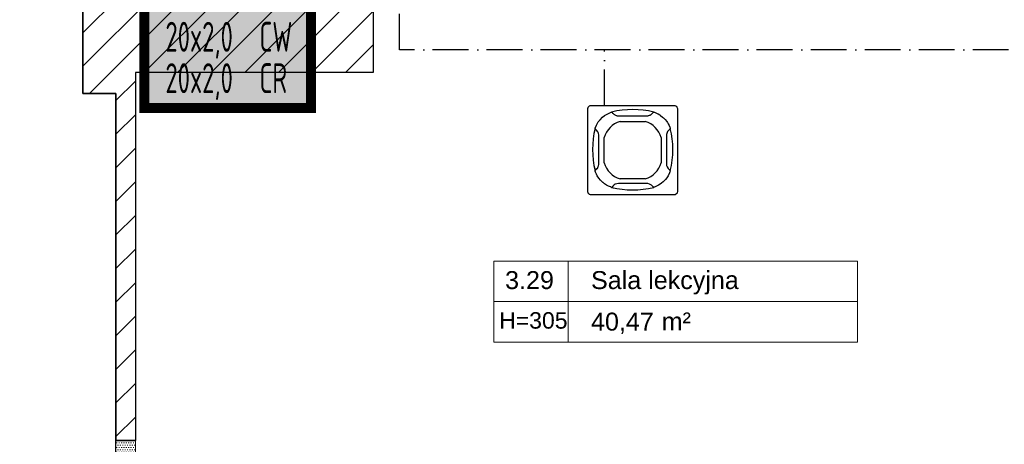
# Model space of a CAD drawing. Header units: millimetres. Extents: x 24385 to 79107, y -56478 to -23676.
# Tile 34 of 256: x 29699 to 30357, y -39971 to -39687. Entities that reach past the tile are written whole.
import ezdxf
from ezdxf.enums import TextEntityAlignment as Align

# ---------------------------------------------------------------- set-up
doc = ezdxf.new("R2010")
doc.units = ezdxf.units.MM
doc.header["$LTSCALE"] = 2
doc.linetypes.add('ACAD_ISO10W100', pattern=[18, 12, -3, 0, -3])
doc.linetypes.add('DASHED', pattern=[19.05, 12.7, -6.35])
for name, color, linetype, lineweight in [('0_OPIS', 7, 'Continuous', 13), ('3DPLAN_A_TABELKA POMIESZCZEŃ', 7, 'Continuous', 0), ('_WLK_W_OPIS', 211, 'Continuous', 9), ('A_WYBURZENIA', 6, 'Continuous', 0)]:
    doc.layers.add(name, color=color, linetype=linetype, lineweight=lineweight)
for name, color, linetype in [('3DPLAN_A_KRESKOWANIE 1', 253, 'Continuous'), ('3DPLAN_A_OPIS', 8, 'Continuous'), ('3DPLAN_A_POMIESZCZENIE NUMER', 100, 'Continuous'), ('3DPLAN_K_NOŚNA', 7, 'Continuous'), ('A_POMIESZCZENIE OPIS', 100, 'Continuous'), ('IS_freon_urządzenia', 3, 'DASHED')]:
    doc.layers.add(name, color=color, linetype=linetype)
doc.layers.add('3DPLAN_A_OBWIEDNIA', color=6, linetype='Continuous', plot=False)
doc.layers.add('kanalizacja pod stropem skropliny', color=7, linetype='Continuous', lineweight=30, true_color=0x60bb04)
doc.styles.add('ARIAL', font='arial.ttf')
doc.styles.add('isocp', font='isocpeur.ttf', dxfattribs={"width": 0.9})
pattern_1 = [(45, (29206.918, -39107.05), (-11.22532, 11.22532), [])]

# ---------------------------------------------------------------- blocks, each defined once
blk = doc.blocks.new('zw$2C56')
at = {"layer": 'IS_freon_urządzenia', "linetype": 'Continuous'}
for points in [[(-320.9, 376.4), (383.4, 376.4), (389.1, 375.7), (395.9, 373.3), (402.9, 368.2), (407.4, 362.4), (409.8, 356.8), (411.1, 348.4), (411.1, -355.9), (410.3, -362.5), (408.2, -368.2), (402.9, -375.4), (396.1, -380.5), (391.6, -382.3), (387.8, -383.2), (383.7, -383.6), (-321.7, -383.6), (-327.5, -382.8), (-332.2, -381.2), (-337, -378.5), (-340.7, -375.4), (-343.6, -372), (-346.1, -367.9), (-347.6, -364), (-348.5, -359.8), (-348.8, -357.6), (-348.9, 348.4), (-348.5, 352.9), (-347.6, 356.7), (-345.8, 361.1), (-341.9, 366.8), (-338.7, 369.9), (-334.9, 372.6), (-329.1, 375.1), (-325.1, 376), (-320.9, 376.4)], [(-151.6, 319.3), (-149.7, 319.7), (-148.1, 319.8), (-146.5, 319.5), (-145, 318.9), (-143.6, 318), (-142.5, 316.9), (-138.3, 311.3), (-136.6, 309.3), (-135.1, 307.6), (-129.1, 302.1), (-123.5, 297.9), (-119.4, 295.5), (-113.2, 292.4), (-108.5, 290.6), (-106, 290), (-100.9, 288.8), (-97.4, 288.2), (-95.7, 288), (-93.9, 287.8), (-92.2, 287.7), (-90.4, 287.6), (-89.1, 287.6), (151.4, 287.5), (156.7, 287.8), (161.1, 288.3), (165.3, 289.1), (169.5, 290.2), (174.5, 292), (178.6, 293.7), (182.3, 295.9), (185.4, 297.4), (187.7, 298.9), (189.1, 299.9), (197, 306.8), (202.1, 312.7), (205.8, 317.5), (207.7, 318.9), (210, 319.7), (211.6, 319.8), (213.3, 319.5), (216, 318.5), (238.1, 308.4), (248.3, 303.2), (260.8, 295.7), (267.5, 291.5), (285.6, 277.3), (292.1, 271.5), (299.8, 264.1), (306, 257.3), (320.4, 239.3), (326.3, 230.7), (332.4, 220.5), (340.7, 204.5), (346.6, 191), (349.5, 185), (350.8, 180.6), (350.2, 177.5), (349.5, 176), (347.8, 174), (341, 168.9), (333.1, 160.8), (328, 153.7), (324.5, 146.5), (321.3, 138.5), (319.2, 129.1), (318.6, 122.1), (318.6, -118.4), (320, -132.7), (323.4, -143.9), (332, -158.8), (345.1, -171.4), (349.9, -176), (350.8, -179.9), (350.1, -183.1), (347.8, -187.6), (344.7, -195.5), (331.8, -221.4), (321.2, -237.4), (310.5, -251.3), (289.1, -273.5), (276.8, -283.8), (264.2, -293.4), (249.4, -301.4), (217, -317.3), (212.5, -319), (210, -319), (207, -317.8), (204.7, -315.5), (201.6, -311.3), (192.5, -301.9), (185.6, -296.8), (174.5, -291.3), (160.2, -287.5), (150.5, -286.7), (-89.3, -286.9), (-102.6, -288.4), (-115.8, -293), (-124.9, -298.2), (-133, -304.9), (-137.2, -309.3), (-143.6, -317.3), (-148.1, -319.1), (-156.6, -316.1), (-163.9, -312.6), (-172.5, -309.1), (-190.6, -299.8), (-206.2, -289.6), (-221.6, -276.5), (-222.2, -277.2), (-240.5, -259.6), (-255.8, -241.1), (-269.2, -220.2), (-276.8, -206.2), (-284.4, -189), (-287.6, -182.3), (-287.9, -178.3), (-286.8, -175.3), (-283.1, -172), (-275.1, -165.3), (-275.1, -158.2), (-268.3, -158.2), (-263.5, -150), (-260.2, -142.8), (-257.8, -135.3), (-256.1, -124.9), (-255.6, -81.8), (-255.8, -19.6), (-255.9, 123), (-259.3, 141.1), (-264.8, 153), (-274.4, 165.4), (-285, 174), (-287.9, 179), (-287.4, 183.5), (-276, 208.5), (-260.8, 235.7), (-245.6, 254.6), (-223.9, 276.5), (-207.6, 289.4), (-151.8, 319.2)], [(-75.4, 238.9), (138.2, 238.9)], [(-211.2, -111), (-211.2, 103.2)], [(274, 103.2), (274, -111)], [(138.2, -246.7), (-75.4, -246.7)]]:
    blk.add_lwpolyline(points, dxfattribs=at)
for centre, radius, start, end in [((31.9, -425.5), 766.4, 76.49589, 103.52058), ((457.5, 2.1), 766.4, 166.47925, 193.50393), ((-19.4, 47), 199.9, 106.26109, 163.66923), ((82.2, 47), 199.9, 16.33077, 73.73892), ((-394.1, 1.3), 766.4, 346.49589, 13.52058), ((-19.4, -54.8), 199.9, 196.33077, 253.73891), ((82.2, -54.8), 199.9, 286.26108, 343.66923), ((31.1, 426.1), 766.4, 256.47925, 283.50393)]:
    blk.add_arc(centre, radius, start, end, dxfattribs=at)
blk = doc.blocks.new('G$CDB1AC55F')
at = {"layer": 'IS_freon_urządzenia', "xscale": 0.07876787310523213, "yscale": 0.07876787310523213, "zscale": 0.07876787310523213}
blk.add_blockref('zw$2C56', (27.48, 30.22), dxfattribs=at)
blk = doc.blocks.new('tabelka dla tp')
at = {"layer": '3DPLAN_A_TABELKA POMIESZCZEŃ'}
for p, q in [((49.7, 54), (49.7, 0)), ((0, 27), (243.13, 27))]:
    blk.add_line(p, q, dxfattribs=at)
blk.add_lwpolyline([(0, 54), (243.13, 54), (243.13, 0), (0, 0)], close=True, dxfattribs=at)
at = {"layer": '3DPLAN_A_POMIESZCZENIE NUMER', "color": 7, "style": 'ARIAL'}
blk.add_attdef('NUMER', (2.23, 35.39), '', height=12, dxfattribs=at)
at = {"layer": 'A_POMIESZCZENIE OPIS', "insert": (112.2, 19.75), "char_height": 12, "width": 36.4122, "attachment_point": 1, "style": 'ARIAL'}
blk.add_mtext('{\\C7;m²}', dxfattribs=at)
at = {"layer": 'A_POMIESZCZENIE OPIS', "color": 7, "style": 'ARIAL'}
for tag, p in [('NAZWA', (51.73, 35.39)), ('POWIERZCHNIA', (51.06, 7.24))]:
    blk.add_attdef(tag, p, '', height=12, dxfattribs=at)
blk = doc.blocks.new('III pietrooosoo')
at = {"layer": '3DPLAN_A_KRESKOWANIE 1'}
h = blk.add_hatch(dxfattribs=at)
h.set_pattern_fill('ANSI31', color=256, scale=5, style=0)
h.set_pattern_definition(pattern_1)
h.paths.add_polyline_path([(26781.49, -39163.58), (26781.49, -38938.58), (26746.49, -38938.58), (26746.49, -39163.58)])
h.paths.add_polyline_path([(26746.49, -39423.63), (26776.05, -39423.63), (26776.05, -39388.27), (26746.49, -39388.27)])
h.paths.add_polyline_path([(26746.49, -38938.58), (26781.49, -38938.58), (26781.49, -39163.58), (26746.49, -39163.58)])
h.paths.add_polyline_path([(27368.97, -39343.08), (27368.97, -39410.08), (27375.97, -39410.08), (27375.97, -39403.08), (27410.97, -39403.08), (27410.97, -39383.75), (27409.39, -39383.75), (27410, -39383.99, -0.310329), (27410.42, -39384.6), (27410.42, -39387.03, -0.216272), (27410.19, -39387.52), (27409.53, -39388.03, -0.076898), (27409.35, -39388.12, 0.840818), (27409.47, -39388.8), (27410.15, -39388.8), (27410.15, -39388.95), (27409.47, -39388.95, -0.840818), (27409.3, -39387.98, 0.076898), (27409.44, -39387.91), (27410.1, -39387.4, 0.216272), (27410.27, -39387.03), (27410.27, -39384.6, 0.310329), (27409.95, -39384.13), (27408.97, -39383.75), (27408.97, -39315.95), (27410.97, -39315.95), (27410.97, -39109.08), (27396.97, -39109.08), (27396.97, -39304.08), (27326.97, -39304.08), (27326.97, -39321.08), (26829.97, -39321.08), (26829.97, -39251.08), (26809.49, -39251.08), (26809.49, -39321.08), (26781.49, -39321.08), (26781.49, -39387.08), (26810.97, -39387.08), (26810.97, -39343.08)])
h.paths.add_polyline_path([(28444.97, -38740.08), (28444.97, -38698.58), (28212, -38698.58), (28212, -38637.58), (28198.97, -38637.58), (28198.97, -38740.08)])
h.paths.add_polyline_path([(28624.46, -38658.58), (28601.97, -38658.58), (28601.97, -38698.58), (28559.97, -38698.58), (28559.97, -38740.08), (28624.46, -38740.08)])
h.paths.add_polyline_path([(28627.97, -38870.19), (28674.81, -38870.19), (28674.81, -38878.08), (28689.97, -38878.08), (28689.97, -38734.08), (28772.97, -38734.08), (28772.97, -38698.58), (28726.97, -38698.58), (28726.97, -38658.58), (28624.46, -38658.58), (28624.46, -38740.08), (28627.97, -38740.08)])
h.paths.add_polyline_path([(28674.81, -38878.08), (28674.81, -38870.19), (28627.97, -38870.19), (28627.97, -38897.19), (28648.97, -38897.19), (28648.97, -38878.08)])
h.paths.add_polyline_path([(28627.97, -38897.19), (28627.97, -38924.19), (28648.97, -38924.19), (28648.97, -38897.19)])
h.paths.add_polyline_path([(28648.97, -38924.19), (28627.97, -38924.19), (28627.97, -39029.08), (28204.97, -39029.08), (28204.97, -39046.08), (28245.97, -39046.08), (28245.97, -39098.08), (28618.97, -39098.08), (28618.97, -39148.34), (28648.97, -39148.34)])
h.paths.add_polyline_path([(28769.97, -39380.08), (28769.97, -39352.58), (28654.97, -39352.58), (28654.97, -39295.58), (28648.97, -39295.58), (28648.97, -39268.08), (28618.97, -39268.08), (28618.97, -39305.08), (28602.97, -39305.08), (28602.97, -39390.58), (28908.97, -39390.58), (28908.97, -39380.08)])
h.paths.add_polyline_path([(29254.97, -39636.08), (29254.97, -39479.08), (29253.97, -39456.08), (29253.97, -39299.08), (29205.97, -39299.08), (29205.97, -39365.08), (29137.97, -39365.08), (29137.97, -39390.58), (29242.97, -39390.58), (29242.97, -39525.58), (29129.97, -39525.58), (29129.97, -39588.58), (28896.97, -39588.58), (28896.97, -39613.08), (29204.97, -39613.08), (29204.97, -39636.08)])
h.paths.add_polyline_path([(28675.97, -39613.08), (28675.97, -39693.93), (28641.97, -39693.93), (28641.97, -39636.08), (28614.97, -39636.08), (28614.97, -39598.08), (28602.97, -39598.08), (28602.97, -39526.58), (28766.97, -39526.58), (28766.97, -39613.08)])
h.paths.add_polyline_path([(28575.62, -39665.5), (28722.88, -39665.5), (28722.88, -39699.91), (28575.62, -39699.91)], flags=9)
h.paths.add_polyline_path([(28641.97, -39693.93), (28641.97, -39906.08), (28675.97, -39906.08), (28675.97, -39693.93)])
h.paths.add_polyline_path([(29060.97, -38734.08), (29060.97, -38698.58), (28887.97, -38698.58), (28887.97, -38734.08)])
h.paths.add_polyline_path([(29348.97, -38734.08), (29348.97, -38698.58), (29324.97, -38698.58), (29324.97, -38658.58), (29199.97, -38658.58), (29199.97, -38698.58), (29175.97, -38698.58), (29175.97, -38734.08)])
h.paths.add_polyline_path([(29636.97, -38698.58), (29463.97, -38698.58), (29463.97, -38734.08), (29636.97, -38734.08)])
h.paths.add_polyline_path([(29924.97, -38734.08), (29924.97, -38698.58), (29901.97, -38698.58), (29901.97, -38658.58), (29776.97, -38658.58), (29776.97, -38698.58), (29751.97, -38698.58), (29751.97, -38734.08)])
h.paths.add_polyline_path([(30039.97, -38734.08), (30234.97, -38734.08), (30234.97, -38698.58), (30039.97, -38698.58)])
h.paths.add_polyline_path([(30524.97, -38734.08), (30524.97, -38698.58), (30502.97, -38698.58), (30502.97, -38658.58), (30377.97, -38658.58), (30377.97, -38698.58), (30349.97, -38698.58), (30349.97, -38734.08)])
h.paths.add_polyline_path([(30834.97, -38734.08), (30834.97, -38698.58), (30641.97, -38698.58), (30641.97, -38734.08)])
h.paths.add_polyline_path([(31048.97, -38768.58), (31550.97, -38768.58), (31550.97, -38841.08), (31594.97, -38841.08), (31594.97, -38734.08), (31625.97, -38734.08), (31625.97, -38698.58), (31098.97, -38698.58), (31098.97, -38658.58), (30973.97, -38658.58), (30973.97, -38698.58), (30948.97, -38698.58), (30948.97, -38734.08), (31048.97, -38734.08)])
h.paths.add_polyline_path([(31550.97, -39073.08), (31594.97, -39073.08), (31594.97, -39018.08), (31550.97, -39018.08)])
h.paths.add_polyline_path([(31550.97, -39378.08), (31594.97, -39378.08), (31594.97, -39250.08), (31550.97, -39250.08)])
h.paths.add_polyline_path([(31594.97, -39684.08), (31594.97, -39554.08), (31550.97, -39554.08), (31550.97, -39684.08)])
h.paths.add_polyline_path([(31594.97, -39915.08), (31594.97, -39860.08), (31550.97, -39860.08), (31550.97, -39915.08)])
h.paths.add_polyline_path([(31550.97, -40194.08), (30944.97, -40194.08), (30944.97, -40267.58), (30973.97, -40267.58), (30973.97, -40307.58), (31098.97, -40307.58), (31098.97, -40267.58), (31625.97, -40267.58), (31625.97, -40194.08), (31594.97, -40194.08), (31594.97, -40092.08), (31550.97, -40092.08), (31550.97, -40194.08)], is_closed=False)
h.paths.add_polyline_path([(30637.97, -40267.58), (30830.97, -40267.58), (30830.97, -40194.08), (30637.97, -40194.08)])
h.paths.add_polyline_path([(30345.97, -40194.08), (30345.97, -40267.58), (30369.97, -40267.58), (30369.97, -40307.58), (30494.97, -40307.58), (30494.97, -40267.58), (30520.97, -40267.58), (30520.97, -40194.08)])
h.paths.add_polyline_path([(30035.97, -40267.58), (30230.97, -40267.58), (30230.97, -40194.08), (30035.97, -40194.08)])
h.paths.add_polyline_path([(29775.97, -40161.08), (29762.97, -40161.08), (29762.97, -40198.08), (29741.97, -40198.08), (29741.97, -40267.58), (29768.97, -40267.58), (29768.97, -40307.58), (29893.97, -40307.58), (29893.97, -40267.58), (29920.97, -40267.58), (29920.97, -40194.08), (29775.97, -40194.08)])
h.paths.add_polyline_path([(29431.97, -40198.08), (29431.97, -40267.58), (29626.97, -40267.58), (29626.97, -40198.08)])
h.paths.add_polyline_path([(29140.97, -40198.08), (29140.97, -40267.58), (29161.97, -40267.58), (29161.97, -40307.58), (29286.97, -40307.58), (29286.97, -40267.58), (29316.97, -40267.58), (29316.97, -40198.08)])
h.paths.add_polyline_path([(28831.97, -40198.08), (28831.97, -40267.58), (29025.97, -40267.58), (29025.97, -40198.08)])
h.paths.add_polyline_path([(28541.97, -40267.58), (28570.97, -40267.58), (28570.97, -40307.58), (28695.97, -40307.58), (28695.97, -40267.58), (28716.97, -40267.58), (28716.97, -40198.08), (28597.43, -40198.08), (28597.12, -40198.34, -2.544085), (28595.08, -40198.08), (28541.97, -40198.08)])
h.paths.add_polyline_path([(28229.97, -40267.58), (28426.97, -40267.58), (28426.97, -40198.08), (28229.97, -40198.08)])
h.paths.add_polyline_path([(28026.62, -40155.72), (28026.62, -40307.58), (28070.97, -40307.58), (28070.97, -40267.58), (28114.97, -40267.58), (28114.97, -40198.08), (28037.97, -40198.08), (28037.97, -40155.72)])
h.paths.add_polyline_path([(28026.62, -40155.72), (27981.97, -40155.72), (27981.97, -40201.08), (27901.97, -40201.08), (27901.97, -40267.58), (27945.97, -40267.58), (27945.97, -40307.58), (28026.62, -40307.58)])
h.paths.add_polyline_path([(27916.97, -39798.79), (27920.06, -39798.79), (27920.06, -39852.79), (27916.97, -39852.79), (27916.97, -39912.08), (27981.97, -39912.08), (27981.97, -40155.72), (28026.62, -40155.72), (28026.62, -39747.08), (27916.97, -39747.08)])
h.paths.add_polyline_path([(28037.97, -39913.08), (28091.97, -39913.08), (28091.97, -39758.08), (28037.97, -39758.08), (28037.97, -39747.08), (28026.62, -39747.08), (28026.62, -40155.72), (28037.97, -40155.72)])
h.paths.add_polyline_path([(27950.97, -39566.08), (27950.97, -39590.08), (27956.97, -39590.08), (27956.97, -39657.08), (28026.62, -39657.08), (28026.62, -39566.08)])
h.paths.add_polyline_path([(28161.97, -39588.08), (28044.97, -39588.08), (28044.97, -39598.08), (28161.97, -39598.08)])
h.paths.add_polyline_path([(27590.97, -40201.08), (27590.97, -40267.58), (27726.97, -40267.58), (27726.97, -40201.08)])
h.paths.add_polyline_path([(26781.49, -40201.08), (26781.49, -40267.58), (27231.97, -40267.58), (27231.97, -40307.58), (27356.97, -40307.58), (27356.97, -40267.58), (27415.97, -40267.58), (27415.97, -40201.08)])
h.paths.add_polyline_path([(26809.49, -40155.72), (26809.49, -40201.08), (26864.97, -40201.08), (26864.97, -40155.72)])
h.paths.add_polyline_path([(26809.49, -40088.08), (26809.49, -40155.72), (26864.97, -40155.72), (26864.97, -40088.08)])
h.paths.add_polyline_path([(26809.49, -40085.08), (26809.49, -40088.08), (26864.97, -40088.08), (26864.97, -40085.08)])
h.paths.add_polyline_path([(26809.49, -39863.08), (26809.49, -39910.08), (26864.97, -39910.08), (26864.97, -39863.08)])
h.paths.add_polyline_path([(27408.97, -39315.57), (27408.97, -39313.41), (27410.97, -39313.49), (27409.05, -39313.49), (27409.05, -39315.49), (27410.97, -39315.57)], flags=16)
h.paths.add_polyline_path([(28819.95, -39558.91), (28843.99, -39558.91), (28843.99, -39578.91), (28819.95, -39578.91)], flags=24)
h.paths.add_polyline_path([(28614.3, -39470.41), (28614.3, -39446.75), (28634.3, -39446.75), (28634.3, -39470.41)], flags=24)
h.paths.add_polyline_path([(28699.15, -39459.32), (28892.58, -39459.32), (28892.58, -39432.32), (28699.15, -39432.32)])
h.paths.add_polyline_path([(28699.15, -39486.32), (28892.58, -39486.32), (28892.58, -39459.32), (28699.15, -39459.32)])
h.paths.add_polyline_path([(28699.15, -39432.32), (28892.58, -39432.32), (28892.58, -39486.32), (28699.15, -39486.32)])
h.paths.add_polyline_path([(31282.92, -38730.77), (31332.19, -38730.77), (31332.19, -38753), (31282.92, -38753)], flags=24)
h.paths.add_polyline_path([(31048.16, -38730.77), (31088.89, -38730.77), (31088.89, -38753), (31048.16, -38753)], flags=24)
h.paths.add_polyline_path([(31265.16, -38739.9, 1), (31262.75, -38738.09, 1)], flags=16)
h.paths.add_polyline_path([(28712.1, -39463.64), (28749.15, -39463.64), (28749.15, -39484.06), (28712.1, -39484.06)], flags=8)
h.paths.add_polyline_path([(28712.64, -39435.93), (28779.46, -39435.93), (28779.46, -39457.46), (28712.64, -39457.46)], flags=8)
h.paths.add_polyline_path([(28654.68, -39435.89), (28689.53, -39435.89), (28689.53, -39454.15), (28654.68, -39454.15)], flags=8)
h.paths.add_polyline_path([(28758.66, -39460.57), (28782.82, -39460.57), (28782.82, -39484.57), (28758.66, -39484.57)], flags=8)
h.paths.add_polyline_path([(28699.15, -39460.89), (28699.15, -39483.13), (28699.62, -39483.13), (28699.62, -39460.89)], flags=8)
h = blk.add_hatch(dxfattribs=at)
h.set_pattern_fill('ANSI31', color=256, scale=5, style=0)
h.set_pattern_definition(pattern_1)
h.paths.add_polyline_path([(29831.56, -39529.08), (29831.56, -39564.6), (29806.97, -39564.6), (29806.97, -39659.08), (29740.97, -39659.08), (29740.97, -39736.08), (29762.97, -39736.08), (29762.97, -39968.08), (29775.97, -39968.08), (29775.97, -39722.08), (29934.97, -39722.08), (29934.97, -39653.08), (29870.97, -39653.08), (29870.97, -39529.08), (29831.56, -39529.08)], is_closed=False)
h.paths.add_polyline_path([(29831.56, -39564.6), (29831.56, -39537.6), (29806.97, -39537.6), (29806.97, -39564.6), (29831.56, -39564.6)], is_closed=False)
h.paths.add_polyline_path([(29831.56, -39537.6), (29831.56, -39529.08), (29816.97, -39529.08), (29816.97, -39510.6), (29806.97, -39510.6), (29806.97, -39537.6), (29831.56, -39537.6)], is_closed=False)
h.paths.add_polyline_path([(29870.97, -39288.08), (29806.97, -39288.08), (29806.97, -39510.6), (29816.97, -39510.6), (29816.97, -39396.08), (29870.97, -39396.08), (29870.97, -39288.08)], is_closed=False)
h.paths.add_polyline_path([(30468.97, -39528.08), (30406.97, -39528.08), (30406.97, -39637.08), (30468.97, -39637.08), (30468.97, -39528.08)], is_closed=False)
h.paths.add_polyline_path([(31056.97, -39571.08), (31006.97, -39571.08), (31006.97, -39626.08), (31056.97, -39626.08), (31056.97, -39571.08)], is_closed=False)
h.paths.add_polyline_path([(31006.97, -39302.08), (31006.97, -39356.08), (31056.97, -39356.08), (31056.97, -39302.08), (31006.97, -39302.08)], is_closed=False)
at = {"layer": 'A_WYBURZENIA', "transparency": 33554687}
h = blk.add_hatch(dxfattribs=at)
h.set_pattern_fill('DOTS', color=256)
h.set_pattern_definition([(0, (10794.5573, -19643.2417), (0.79375, 1.5875), [0, -1.5875])])
h.paths.add_polyline_path([(29775.97, -39968.08), (29762.97, -39968.08), (29762.97, -40024.89), (29775.97, -40024.89), (29775.97, -39968.08)], is_closed=False)
h.paths.add_polyline_path([(29744.06, -40004.62), (29778.73, -40004.62), (29778.73, -40044.66), (29744.06, -40044.66)], flags=9)
h.paths.add_polyline_path([(29762.97, -40071.08), (29775.97, -40071.08), (29775.97, -40024.89), (29762.97, -40024.89), (29762.97, -40071.08)], is_closed=False)
at = {"layer": '3DPLAN_A_OBWIEDNIA'}
blk.add_lwpolyline([(28037.97, -40155.72), (29762.97, -40155.72), (29762.97, -39736.08), (29740.97, -39736.08), (29740.97, -39659.08), (29806.97, -39659.08), (29806.97, -39479.08), (29254.97, -39479.08), (29254.97, -39636.08), (29204.97, -39636.08), (29204.97, -39613.08), (28896.97, -39613.08)], dxfattribs=at)
at = {"layer": '3DPLAN_K_NOŚNA'}
for p, q in [((29934.97, -39653.08), (29934.97, -39722.08)), ((29740.97, -39659.08), (29740.97, -39736.08)), ((29934.97, -39722.08), (29775.97, -39722.08)), ((29775.97, -39722.08), (29775.97, -39968.08)), ((29740.97, -39736.08), (29762.97, -39736.08)), ((29762.97, -39736.08), (29762.97, -39968.08)), ((29762.97, -39968.08), (29775.97, -39968.08))]:
    blk.add_line(p, q, dxfattribs=at)
blk.add_lwpolyline([(29740.97, -39659.08), (29806.97, -39659.08), (29806.97, -39479.08), (29806.97, -39288.08), (29870.97, -39288.08), (29870.97, -39396.08), (29816.97, -39396.08), (29816.97, -39529.08), (29870.97, -39529.08), (29870.97, -39653.08), (29934.97, -39653.08), (29934.97, -39722.08), (29775.97, -39722.08), (29775.97, -39968.08), (29762.97, -39968.08), (29762.97, -39736.08), (29740.97, -39736.08), (29740.97, -39659.08)], dxfattribs=at)
at = {"layer": 'A_WYBURZENIA', "transparency": 33554687}
blk.add_lwpolyline([(29762.97, -40071.08), (29775.97, -40071.08), (29775.97, -39968.08), (29762.97, -39968.08)], close=True, dxfattribs=at)
at = {"layer": '3DPLAN_A_TABELKA POMIESZCZEŃ', "ltscale": 0.5}
ref = blk.add_blockref('tabelka dla tp', (30015.63, -39902.22), dxfattribs=at)
ref.add_attrib('NUMER', '3.29', (30023.15, -39866.84), dxfattribs={"layer": '3DPLAN_A_POMIESZCZENIE NUMER', "color": 0, "height": 12, "style": 'ARIAL'})
ref.add_attrib('NAZWA', 'Sala lekcyjna', (30080.58, -39866.84), dxfattribs={"layer": 'A_POMIESZCZENIE OPIS', "color": 0, "height": 12, "style": 'ARIAL'})
ref.add_attrib('POWIERZCHNIA', '40,47', (30080.58, -39894.59), dxfattribs={"layer": 'A_POMIESZCZENIE OPIS', "color": 0, "height": 12, "style": 'ARIAL'})
at = {"layer": '3DPLAN_A_OPIS', "color": 1, "lineweight": 30, "style": 'ARIAL'}
blk.add_attdef('31,21M2', (31149.87, -39031.42), '', height=12, dxfattribs=at)
at = {"layer": '3DPLAN_A_TABELKA POMIESZCZEŃ', "color": 7, "ltscale": 0.5, "insert": (30019.18, -39882.29), "char_height": 11, "width": 59.2068, "attachment_point": 1, "style": 'ARIAL'}
blk.add_mtext('H=305', dxfattribs=at)
at = {"layer": '3DPLAN_A_TABELKA POMIESZCZEŃ', "ltscale": 0.5, "style": 'ARIAL'}
blk.add_attdef('REJESTRACJA', (28148.53, -39789.87), '', height=12, dxfattribs=at)

msp = doc.modelspace()

# ---------------------------------------------------------------- hatches: boundary and pattern name
at = {"layer": '_WLK_W_OPIS'}
msp.add_hatch(color=255, dxfattribs=at).paths.add_polyline_path([(29781.91, -39745.84), (29893.34, -39745.84), (29893.34, -39620.98), (29781.91, -39620.98)])

# ---------------------------------------------------------------- linework, layer by layer
at = {"layer": '_WLK_W_OPIS', "const_width": 6.68}
msp.add_lwpolyline([(29781.91, -39745.84), (29893.34, -39745.84), (29893.34, -39620.98), (29781.91, -39620.98)], close=True, dxfattribs=at)
at = {"layer": 'kanalizacja pod stropem skropliny', "linetype": 'ACAD_ISO10W100'}
msp.add_line((30089.58, -39744.08), (30089.58, -39706.93), dxfattribs=at)
msp.add_lwpolyline([(30720.71, -39748.54), (30720.71, -39706.93), (29952.48, -39706.93), (29952.48, -39524.38), (29828.44, -39524.38)], dxfattribs=at)

# ---------------------------------------------------------------- block references
at = {"layer": '0_OPIS'}
msp.add_blockref('III pietrooosoo', (0, 0), dxfattribs=at)
at = {"layer": 'IS_freon_urządzenia'}
msp.add_blockref('G$CDB1AC55F', (30078.46, -39803.94), dxfattribs=at)

# ---------------------------------------------------------------- texts
at = {"layer": '_WLK_W_OPIS', "style": 'isocp', "width": 0.6}
for p in [(29841.15, -39708.24), (29841.15, -39735.9)]:
    msp.add_text('20x2,0', height=20, dxfattribs=at).set_placement(p, align=Align.RIGHT)
for s, p in [('CW', (29858.91, -39708.24)), ('CR', (29858.91, -39735.9))]:
    msp.add_text(s, height=20, dxfattribs=at).set_placement(p)

doc.saveas('drawing.dxf')
